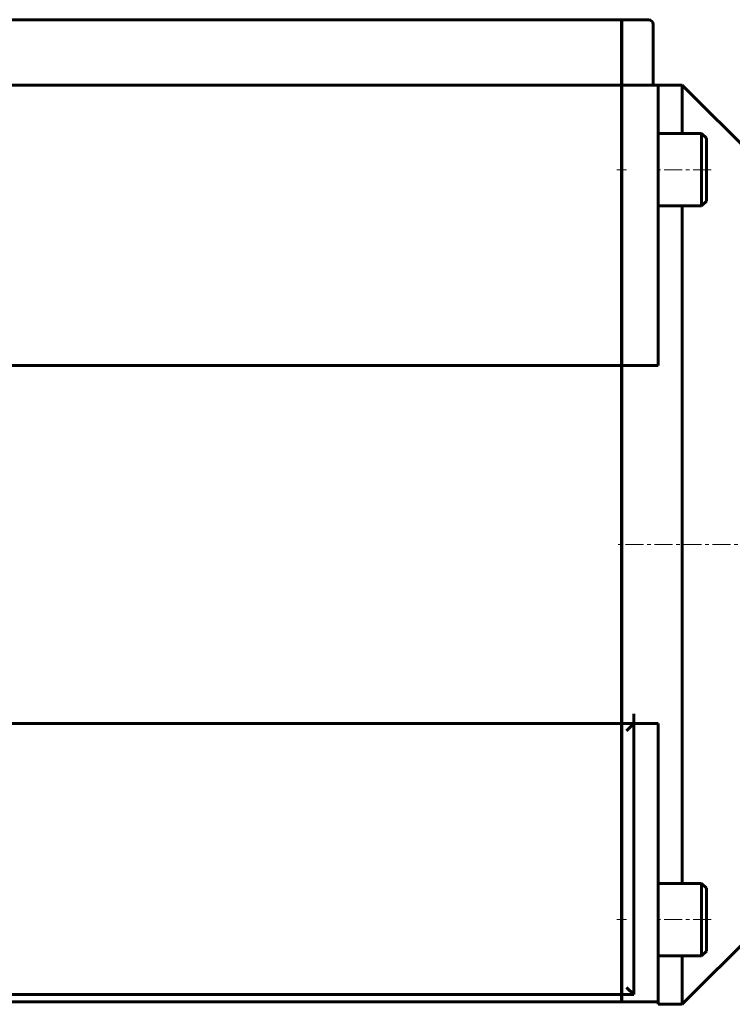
# Model space of a CAD drawing. Header units: millimetres. Extents: x -462 to 920, y -222 to 222.
# Tile 7 of 14: x 156 to 451, y -217 to 190. Entities that reach past the tile are written whole.
import ezdxf

# ---------------------------------------------------------------- set-up
doc = ezdxf.new("R2010")
doc.units = ezdxf.units.MM
doc.linetypes.add('K5LT_AXLED', pattern=[12, 7.5, -1.5, 1.5, -1.5])
doc.linetypes.add('K5LT_BASIC', pattern=[0])
doc.layers.add('Системный слой (1)', color=7, linetype='Continuous', true_color=0x6c6c6c)

# ---------------------------------------------------------------- blocks, each defined once
blk = doc.blocks.new('U6')
at = {"layer": 'Системный слой (1)', "color": 150, "linetype": 'K5LT_BASIC', "lineweight": 60, "true_color": 0x0080ff}
for p, q in [((430, 143), (430, 163)), ((430, -27), (430, 113)), ((430, -167), (430, -27)), ((430, -217), (430, -197))]:
    blk.add_line(p, q, dxfattribs=at)

msp = doc.modelspace()

# ---------------------------------------------------------------- linework, layer by layer
at = {"layer": 'Системный слой (1)', "color": 150, "linetype": 'K5LT_BASIC', "lineweight": 60, "true_color": 0x0080ff}
for p, q in [((404.9, 190), (-404.9, 190)), ((404.9, 190), (404.9, 188)), ((404.9, 188), (404.9, 165)), ((416, 190), (405, 190)), ((405, 190), (405, 188)), ((405, 188), (405, 165)), ((418, 165), (418, 188)), ((404.9, 163), (-404.9, 163)), ((404.9, 165), (404.9, 163)), ((404.9, 163), (404.9, 161)), ((405, 165), (405, 163)), ((405, 163), (405, 161)), ((420, 163), (405, 163)), ((418, 165), (418, 163)), ((420, 163), (420, 161)), ((430, 163), (420, 163)), ((430, 163), (460, 133)), ((404.9, 161), (404.9, 46.99)), ((405, 161), (405, 46.99)), ((420, 46.99), (420, 161)), ((438, 143), (420, 143)), ((438, 113), (438, 143)), ((438, 143), (440, 141)), ((440, 115), (440, 141)), ((404.9, 138), (405, 138)), ((404.9, 118), (405, 118)), ((438, 113), (440, 115)), ((438, 113), (420, 113)), ((404.9, 85), (405, 85)), ((404.9, 46.99), (-404.9, 46.99)), ((404.9, -96.89), (404.9, 46.99)), ((405, -27), (405, 46.99)), ((420, 46.99), (405, 46.99)), ((405, -96.89), (405, -27)), ((404.9, -100.99), (404.9, -96.89)), ((405, -100.99), (405, -96.89)), ((410, -100.99), (410, -96.89)), ((404.9, -100.99), (-404.9, -100.99)), ((404.9, -100.99), (404.9, -103.99)), ((405, -100.99), (405, -103.99)), ((410, -100.99), (405, -100.99)), ((407, -103.99), (410, -100.99)), ((420, -100.99), (410, -100.99)), ((410, -213), (410, -100.99)), ((420, -214), (420, -100.99)), ((404.9, -103.99), (404.9, -210)), ((405, -103.99), (405, -210)), ((404.9, -139), (405, -139)), ((438, -167), (420, -167)), ((438, -197), (438, -167)), ((438, -167), (440, -169)), ((440, -195), (440, -169)), ((404.9, -172), (405, -172)), ((430, -217), (460, -187)), ((404.9, -192), (405, -192)), ((438, -197), (440, -195)), ((438, -197), (420, -197)), ((404.9, -210), (404.9, -213)), ((405, -210), (405, -213)), ((410, -213), (407, -210)), ((404.9, -213), (-404.9, -213)), ((404.9, -213), (404.9, -214)), ((404.9, -216), (404.9, -214)), ((405, -213), (405, -214)), ((410, -213), (405, -213)), ((405, -216), (405, -214)), ((420, -214), (420, -216)), ((-404.9, -216), (404.9, -216)), ((405, -216), (420, -216)), ((420, -217), (420, -216)), ((430, -217), (420, -217))]:
    msp.add_line(p, q, dxfattribs=at)
at = {"layer": 'Системный слой (1)', "color": 30, "linetype": 'K5LT_AXLED', "lineweight": 18, "true_color": 0xff8000}
for p, q in [((407, 128), (402.9, 128)), ((442, 128), (418, 128)), ((462, -27), (402.9, -27)), ((407, -182), (402.9, -182)), ((442, -182), (418, -182))]:
    msp.add_line(p, q, dxfattribs=at)
at = {"layer": 'Системный слой (1)', "color": 150, "linetype": 'K5LT_BASIC', "lineweight": 60, "true_color": 0x0080ff}
msp.add_arc((416, 188), 2, 0, 90, dxfattribs=at)

# ---------------------------------------------------------------- block references
at = {"layer": 'Системный слой (1)'}
msp.add_blockref('U6', (0, 0), dxfattribs=at)

doc.saveas('drawing.dxf')
